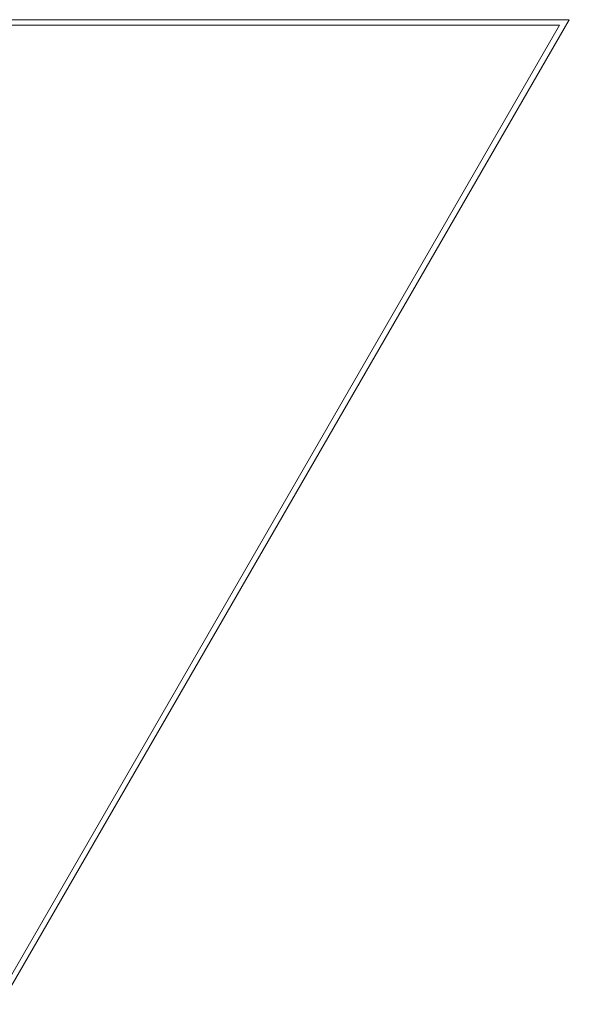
# Model space of a CAD drawing. Header units: inches. Extents: x 3.6 to 63.1, y 18.2 to 38.8.
# Tile 5 of 5: x 51.6 to 63.1, y 18.2 to 38.8. Entities that reach past the tile are written whole.
import ezdxf

# ---------------------------------------------------------------- set-up
doc = ezdxf.new("R2010")
doc.units = ezdxf.units.IN
doc.header["$MEASUREMENT"] = 0
doc.linetypes.add('SLD-Solid', pattern=[0])

msp = doc.modelspace()

# ---------------------------------------------------------------- linework, layer by layer
at = {"color": 7, "linetype": 'SLD-Solid', "lineweight": 15}
for p, q in [((3.605, 38.773), (63.105, 38.773)), ((63.105, 38.773), (51.23, 18.205)), ((62.9, 38.655), (3.809, 38.655)), ((3.809, 38.655), (62.9, 38.655)), ((51.161, 18.323), (62.9, 38.655)), ((62.9, 38.655), (51.161, 18.323))]:
    msp.add_line(p, q, dxfattribs=at)

doc.saveas('drawing.dxf')
